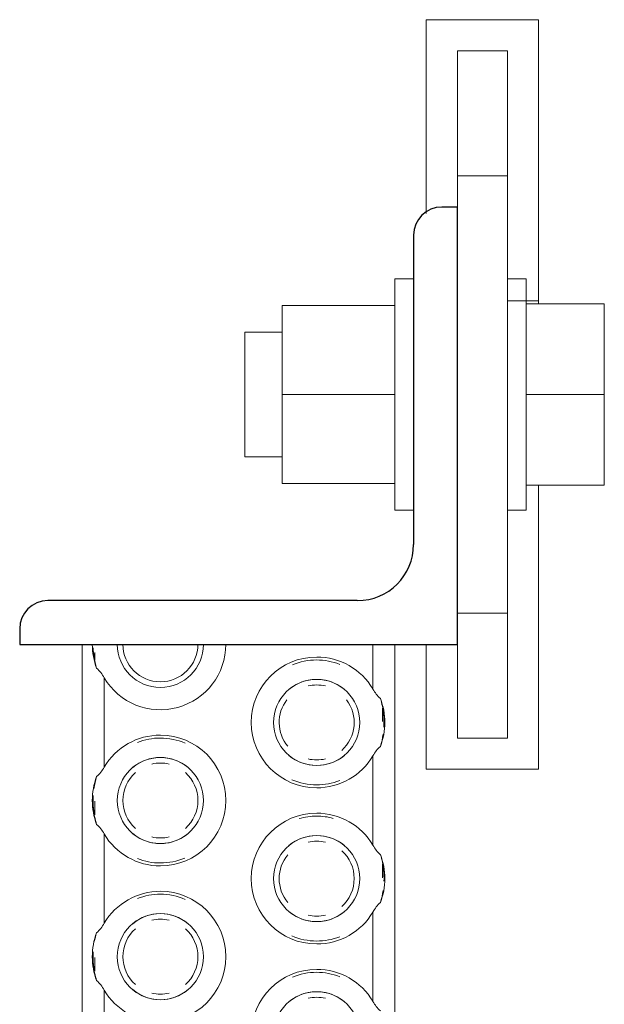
# Model space of a CAD drawing. Header units: millimetres. Extents: x 198345 to 441227, y -23587 to 80066.
# Tile 68 of 79: x 376432 to 376525, y 62717 to 62875. Entities that reach past the tile are written whole.
import ezdxf

# ---------------------------------------------------------------- set-up
doc = ezdxf.new("R2010")
doc.units = ezdxf.units.MM
doc.layers.add('CA_IMPORTY18', color=8, linetype='Continuous', lineweight=9)
doc.layers.add('CA_REZY', color=1, linetype='Continuous', lineweight=25)

# ---------------------------------------------------------------- blocks, each defined once
blk = doc.blocks.new('ocelová kce final - 11542_003_OK-HALA_TaO-2_ET_AciS_2025-05-29_upr_dwg-2597525-PŮDORYS _6_160 _ vestavek V9')
at = {"layer": 'CA_IMPORTY18', "color": 57}
for p, q in [((264700, 62875), (264700, 62843.96)), ((264718, 62875), (264700, 62875)), ((264718, 62829.52), (264718, 62875)), ((264705, 62870), (264705, 62850)), ((264713, 62870), (264705, 62870)), ((264713, 62850), (264713, 62870)), ((264705, 62850), (264705, 62845)), ((264713, 62850), (264705, 62850)), ((264713, 62780), (264713, 62850)), ((264698, 62833.5), (264695, 62833.5)), ((264695, 62831.17), (264695, 62833.5)), ((264695, 62796.5), (264695, 62833.5)), ((264716, 62833.5), (264713, 62833.5)), ((264716, 62833.5), (264716, 62830.5)), ((264716, 62833.5), (264716, 62796.5)), ((264713, 62830), (264718, 62830)), ((264713, 62830), (264718, 62830)), ((264677, 62829.27), (264677, 62815)), ((264695, 62829.27), (264677, 62829.27)), ((264716, 62829.52), (264716, 62828.08)), ((264728.5, 62829.52), (264716, 62829.52)), ((264728.5, 62815), (264728.5, 62829.52)), ((264677, 62825), (264671, 62825)), ((264671, 62805), (264671, 62825)), ((264677, 62815), (264677, 62800.73)), ((264695, 62815), (264677, 62815)), ((264728.5, 62815), (264716, 62815)), ((264728.5, 62800.48), (264728.5, 62815)), ((264671, 62805), (264677, 62805)), ((264695, 62800.73), (264695, 62801.92)), ((264695, 62800.73), (264677, 62800.73)), ((264728.5, 62800.48), (264716, 62800.48)), ((264718, 62755), (264718, 62800.48)), ((264695, 62796.5), (264695, 62799.87)), ((264716, 62798.83), (264716, 62796.5)), ((264695, 62796.5), (264698, 62796.5)), ((264713, 62796.5), (264716, 62796.5)), ((264705, 62780), (264713, 62780)), ((264713, 62760), (264713, 62780)), ((264645, 62775), (264645, 62375)), ((264645, 62775), (264645, 62375)), ((264691.5, 62767.85), (264691.5, 62775)), ((264695, 62375), (264695, 62775)), ((264695, 62375), (264695, 62775)), ((264700, 62775), (264700, 62755)), ((264705, 62775), (264705, 62760)), ((264647, 62772.51), (264647, 62773.69)), ((264647, 62772.51), (264647, 62773.69)), ((264647, 62772.51), (264647, 62773.69)), ((264647, 62772.51), (264647, 62773.69)), ((264647, 62772.51), (264647, 62773.69)), ((264647, 62772.51), (264647, 62773.69)), ((264647, 62772.51), (264647, 62773.69)), ((264648.5, 62769.65), (264648.5, 62755.35)), ((264693, 62762.63), (264693, 62764.81)), ((264693, 62762.63), (264693, 62764.81)), ((264693, 62762.63), (264693, 62764.81)), ((264693, 62762.63), (264693, 62764.81)), ((264693, 62762.63), (264693, 62764.81)), ((264693, 62762.63), (264693, 62764.81)), ((264693, 62762.63), (264693, 62764.81)), ((264713, 62760), (264705, 62760)), ((264691.5, 62742.85), (264691.5, 62757.15)), ((264700, 62755), (264718, 62755)), ((264647, 62747.69), (264647, 62749.87)), ((264647, 62747.69), (264647, 62749.87)), ((264647, 62747.69), (264647, 62749.87)), ((264647, 62747.69), (264647, 62749.87)), ((264647, 62747.69), (264647, 62749.87)), ((264647, 62747.69), (264647, 62749.87)), ((264647, 62747.69), (264647, 62749.87)), ((264648.5, 62744.65), (264648.5, 62730.35)), ((264693, 62737.63), (264693, 62739.81)), ((264693, 62737.63), (264693, 62739.81)), ((264693, 62737.63), (264693, 62739.81)), ((264693, 62737.63), (264693, 62739.81)), ((264693, 62737.63), (264693, 62739.81)), ((264693, 62737.63), (264693, 62739.81)), ((264693, 62737.63), (264693, 62739.81)), ((264691.5, 62717.85), (264691.5, 62732.15)), ((264647, 62722.69), (264647, 62724.87)), ((264647, 62722.69), (264647, 62724.87)), ((264647, 62722.69), (264647, 62724.87)), ((264647, 62722.69), (264647, 62724.87)), ((264647, 62722.69), (264647, 62724.87)), ((264647, 62722.69), (264647, 62724.87)), ((264647, 62722.69), (264647, 62724.87)), ((264648.5, 62719.65), (264648.5, 62705.35))]:
    blk.add_line(p, q, dxfattribs=at)
for centre, radius, start, end in [((264657.5, 62775), 10.89, 180, 200.6085), ((264657.5, 62775), 10.47, 210.7481, 0), ((264657.5, 62775), 6.89, 180, 0), ((264657.5, 62775), 6, 180, 0), ((264657.5, 62775), 6, 180, 0), ((264657.5, 62775), 6, 180, 0), ((264657.5, 62775), 6, 180, 0), ((264657.5, 62775), 6, 180, 0), ((264657.5, 62775), 6, 180, 0), ((264657.5, 62775), 6, 180, 0), ((264682.5, 62762.5), 10.47, 90, 270), ((264682.5, 62762.5), 10, 90, 112.8565), ((264682.5, 62762.5), 10, 90, 112.8565), ((264682.5, 62762.5), 10, 90, 112.8565), ((264682.5, 62762.5), 10, 90, 112.8565), ((264682.5, 62762.5), 10, 90, 112.8565), ((264682.5, 62762.5), 10, 90, 112.8565), ((264682.5, 62762.5), 10, 90, 112.8565), ((264682.5, 62762.5), 10.47, 30.7481, 90), ((264682.5, 62762.5), 10, 68.4239, 90), ((264682.5, 62762.5), 10, 68.4239, 90), ((264682.5, 62762.5), 10, 68.4239, 90), ((264682.5, 62762.5), 10, 68.4239, 90), ((264682.5, 62762.5), 10, 68.4239, 90), ((264682.5, 62762.5), 10, 68.4239, 90), ((264682.5, 62762.5), 10, 68.4239, 90), ((264682.5, 62762.5), 6.89, 90, 270), ((264682.5, 62762.5), 6.89, 90, 130), ((264682.5, 62762.5), 6.89, 90, 130), ((264682.5, 62762.5), 6.89, 90, 130), ((264682.5, 62762.5), 6.89, 90, 130), ((264682.5, 62762.5), 6.89, 90, 130), ((264682.5, 62762.5), 6.89, 90, 130), ((264682.5, 62762.5), 6, 90, 103.3624), ((264682.5, 62762.5), 6, 90, 103.3624), ((264682.5, 62762.5), 6, 90, 103.3624), ((264682.5, 62762.5), 6, 90, 103.3624), ((264682.5, 62762.5), 6, 90, 103.3624), ((264682.5, 62762.5), 6, 90, 103.3624), ((264682.5, 62762.5), 6, 90, 103.3624), ((264682.5, 62762.5), 6.89, 270, 90), ((264682.5, 62762.5), 6.89, 50, 90), ((264682.5, 62762.5), 6.89, 50, 90), ((264682.5, 62762.5), 6.89, 50, 90), ((264682.5, 62762.5), 6.89, 50, 90), ((264682.5, 62762.5), 6.89, 50, 90), ((264682.5, 62762.5), 6.89, 50, 90), ((264682.5, 62762.5), 6, 76.6284, 90), ((264682.5, 62762.5), 6, 76.6284, 90), ((264682.5, 62762.5), 6, 76.6284, 90), ((264682.5, 62762.5), 6, 76.6284, 90), ((264682.5, 62762.5), 6, 76.6284, 90), ((264682.5, 62762.5), 6, 76.6284, 90), ((264682.5, 62762.5), 6, 76.6284, 90), ((264682.5, 62762.5), 6, 142.6538, 219.5962), ((264682.5, 62762.5), 6, 142.6538, 219.5962), ((264682.5, 62762.5), 6, 142.6538, 219.5962), ((264682.5, 62762.5), 6, 142.6538, 219.5962), ((264682.5, 62762.5), 6, 142.6538, 219.5962), ((264682.5, 62762.5), 6, 142.6538, 219.5962), ((264682.5, 62762.5), 6, 142.6538, 219.5962), ((264682.5, 62762.5), 6, 311.8839, 37.3341), ((264682.5, 62762.5), 6, 311.8839, 37.3341), ((264682.5, 62762.5), 6, 311.8839, 37.3341), ((264682.5, 62762.5), 6, 311.8839, 37.3341), ((264682.5, 62762.5), 6, 311.8839, 37.3341), ((264682.5, 62762.5), 6, 311.8839, 37.3341), ((264682.5, 62762.5), 6, 311.8839, 37.3341), ((264682.5, 62762.5), 10.89, 339.3915, 20.6085), ((264657.5, 62750), 10.47, 90, 149.2519), ((264657.5, 62750), 10, 90, 111.5519), ((264657.5, 62750), 10, 90, 111.5519), ((264657.5, 62750), 10, 90, 111.5519), ((264657.5, 62750), 10, 90, 111.5519), ((264657.5, 62750), 10, 90, 111.5519), ((264657.5, 62750), 10, 90, 111.5519), ((264657.5, 62750), 10, 90, 111.5519), ((264657.5, 62750), 10.47, 270, 90), ((264657.5, 62750), 10, 66.5898, 90), ((264657.5, 62750), 10, 66.5898, 90), ((264657.5, 62750), 10, 66.5898, 90), ((264657.5, 62750), 10, 66.5898, 90), ((264657.5, 62750), 10, 66.5898, 90), ((264657.5, 62750), 10, 66.5898, 90), ((264657.5, 62750), 10, 66.5898, 90), ((264657.5, 62750), 6.89, 90, 270), ((264657.5, 62750), 6.89, 90, 130), ((264657.5, 62750), 6.89, 90, 130), ((264657.5, 62750), 6.89, 90, 130), ((264657.5, 62750), 6.89, 90, 130), ((264657.5, 62750), 6.89, 90, 130), ((264657.5, 62750), 6.89, 90, 130), ((264657.5, 62750), 6, 90, 103.3624), ((264657.5, 62750), 6, 90, 103.3624), ((264657.5, 62750), 6, 90, 103.3624), ((264657.5, 62750), 6, 90, 103.3624), ((264657.5, 62750), 6, 90, 103.3624), ((264657.5, 62750), 6, 90, 103.3624), ((264657.5, 62750), 6, 90, 103.3624), ((264657.5, 62750), 6.89, 270, 90), ((264657.5, 62750), 6.89, 50, 90), ((264657.5, 62750), 6.89, 50, 90), ((264657.5, 62750), 6.89, 50, 90), ((264657.5, 62750), 6.89, 50, 90), ((264657.5, 62750), 6.89, 50, 90), ((264657.5, 62750), 6.89, 50, 90), ((264657.5, 62750), 6, 76.6284, 90), ((264657.5, 62750), 6, 76.6284, 90), ((264657.5, 62750), 6, 76.6284, 90), ((264657.5, 62750), 6, 76.6284, 90), ((264657.5, 62750), 6, 76.6284, 90), ((264657.5, 62750), 6, 76.6284, 90), ((264657.5, 62750), 6, 76.6284, 90), ((264682.5, 62762.5), 6.89, 230, 270), ((264682.5, 62762.5), 6.89, 230, 270), ((264682.5, 62762.5), 6.89, 230, 270), ((264682.5, 62762.5), 6.89, 230, 270), ((264682.5, 62762.5), 6.89, 230, 270), ((264682.5, 62762.5), 6.89, 230, 270), ((264682.5, 62762.5), 6, 256.6284, 270), ((264682.5, 62762.5), 6, 256.6284, 270), ((264682.5, 62762.5), 6, 256.6284, 270), ((264682.5, 62762.5), 6, 256.6284, 270), ((264682.5, 62762.5), 6, 256.6284, 270), ((264682.5, 62762.5), 6, 256.6284, 270), ((264682.5, 62762.5), 6, 256.6284, 270), ((264682.5, 62762.5), 6.89, 270, 310), ((264682.5, 62762.5), 6.89, 270, 310), ((264682.5, 62762.5), 6.89, 270, 310), ((264682.5, 62762.5), 6.89, 270, 310), ((264682.5, 62762.5), 6.89, 270, 310), ((264682.5, 62762.5), 6.89, 270, 310), ((264682.5, 62762.5), 10.47, 270, 329.2519), ((264682.5, 62762.5), 6, 270, 283.3624), ((264682.5, 62762.5), 6, 270, 283.3624), ((264682.5, 62762.5), 6, 270, 283.3624), ((264682.5, 62762.5), 6, 270, 283.3624), ((264682.5, 62762.5), 6, 270, 283.3624), ((264682.5, 62762.5), 6, 270, 283.3624), ((264682.5, 62762.5), 6, 270, 283.3624), ((264657.5, 62750), 6, 131.8839, 228.1209), ((264657.5, 62750), 6, 131.8839, 228.1209), ((264657.5, 62750), 6, 131.8839, 228.1209), ((264657.5, 62750), 6, 131.8839, 228.1209), ((264657.5, 62750), 6, 131.8839, 228.1209), ((264657.5, 62750), 6, 131.8839, 228.1209), ((264657.5, 62750), 6, 131.8839, 228.1209), ((264657.5, 62750), 6, 311.8839, 48.1209), ((264657.5, 62750), 6, 311.8839, 48.1209), ((264657.5, 62750), 6, 311.8839, 48.1209), ((264657.5, 62750), 6, 311.8839, 48.1209), ((264657.5, 62750), 6, 311.8839, 48.1209), ((264657.5, 62750), 6, 311.8839, 48.1209), ((264657.5, 62750), 6, 311.8839, 48.1209), ((264657.5, 62750), 10.89, 159.3915, 200.6085), ((264682.5, 62762.5), 10, 246.5422, 270), ((264682.5, 62762.5), 10, 246.5422, 270), ((264682.5, 62762.5), 10, 246.5422, 270), ((264682.5, 62762.5), 10, 246.5422, 270), ((264682.5, 62762.5), 10, 246.5422, 270), ((264682.5, 62762.5), 10, 246.5422, 270), ((264682.5, 62762.5), 10, 246.5422, 270), ((264682.5, 62762.5), 10, 270, 291.5787), ((264682.5, 62762.5), 10, 270, 291.5787), ((264682.5, 62762.5), 10, 270, 291.5787), ((264682.5, 62762.5), 10, 270, 291.5787), ((264682.5, 62762.5), 10, 270, 291.5787), ((264682.5, 62762.5), 10, 270, 291.5787), ((264682.5, 62762.5), 10, 270, 291.5787), ((264682.5, 62737.5), 10.47, 90, 270), ((264682.5, 62737.5), 10, 90, 106.289), ((264682.5, 62737.5), 10, 90, 106.289), ((264682.5, 62737.5), 10, 90, 106.289), ((264682.5, 62737.5), 10, 90, 106.289), ((264682.5, 62737.5), 10, 90, 106.289), ((264682.5, 62737.5), 10, 90, 106.289), ((264682.5, 62737.5), 10, 90, 106.289), ((264682.5, 62737.5), 10.47, 30.7481, 90), ((264682.5, 62737.5), 10, 74.6669, 90), ((264682.5, 62737.5), 10, 74.6669, 90), ((264682.5, 62737.5), 10, 74.6669, 90), ((264682.5, 62737.5), 10, 74.6669, 90), ((264682.5, 62737.5), 10, 74.6669, 90), ((264682.5, 62737.5), 10, 74.6669, 90), ((264682.5, 62737.5), 10, 74.6669, 90), ((264657.5, 62750), 10.47, 210.7481, 270), ((264657.5, 62750), 6.89, 230, 270), ((264657.5, 62750), 6.89, 230, 270), ((264657.5, 62750), 6.89, 230, 270), ((264657.5, 62750), 6.89, 230, 270), ((264657.5, 62750), 6.89, 230, 270), ((264657.5, 62750), 6.89, 230, 270), ((264657.5, 62750), 6, 256.6284, 270), ((264657.5, 62750), 6, 256.6284, 270), ((264657.5, 62750), 6, 256.6284, 270), ((264657.5, 62750), 6, 256.6284, 270), ((264657.5, 62750), 6, 256.6284, 270), ((264657.5, 62750), 6, 256.6284, 270), ((264657.5, 62750), 6, 256.6284, 270), ((264657.5, 62750), 6.89, 270, 310), ((264657.5, 62750), 6.89, 270, 310), ((264657.5, 62750), 6.89, 270, 310), ((264657.5, 62750), 6.89, 270, 310), ((264657.5, 62750), 6.89, 270, 310), ((264657.5, 62750), 6.89, 270, 310), ((264657.5, 62750), 6, 270, 283.3624), ((264657.5, 62750), 6, 270, 283.3624), ((264657.5, 62750), 6, 270, 283.3624), ((264657.5, 62750), 6, 270, 283.3624), ((264657.5, 62750), 6, 270, 283.3624), ((264657.5, 62750), 6, 270, 283.3624), ((264657.5, 62750), 6, 270, 283.3624), ((264682.5, 62737.5), 6.89, 90, 270), ((264682.5, 62737.5), 6.89, 90, 130), ((264682.5, 62737.5), 6.89, 90, 130), ((264682.5, 62737.5), 6.89, 90, 130), ((264682.5, 62737.5), 6.89, 90, 130), ((264682.5, 62737.5), 6.89, 90, 130), ((264682.5, 62737.5), 6.89, 90, 130), ((264682.5, 62737.5), 6, 90, 103.3624), ((264682.5, 62737.5), 6, 90, 103.3624), ((264682.5, 62737.5), 6, 90, 103.3624), ((264682.5, 62737.5), 6, 90, 103.3624), ((264682.5, 62737.5), 6, 90, 103.3624), ((264682.5, 62737.5), 6, 90, 103.3624), ((264682.5, 62737.5), 6, 90, 103.3624), ((264682.5, 62737.5), 6.89, 270, 90), ((264682.5, 62737.5), 6.89, 50, 90), ((264682.5, 62737.5), 6.89, 50, 90), ((264682.5, 62737.5), 6.89, 50, 90), ((264682.5, 62737.5), 6.89, 50, 90), ((264682.5, 62737.5), 6.89, 50, 90), ((264682.5, 62737.5), 6.89, 50, 90), ((264682.5, 62737.5), 6, 76.6284, 90), ((264682.5, 62737.5), 6, 76.6284, 90), ((264682.5, 62737.5), 6, 76.6284, 90), ((264682.5, 62737.5), 6, 76.6284, 90), ((264682.5, 62737.5), 6, 76.6284, 90), ((264682.5, 62737.5), 6, 76.6284, 90), ((264682.5, 62737.5), 6, 76.6284, 90), ((264682.5, 62737.5), 6, 311.8839, 48.1209), ((264682.5, 62737.5), 6, 311.8839, 48.1209), ((264682.5, 62737.5), 6, 311.8839, 48.1209), ((264682.5, 62737.5), 6, 311.8839, 48.1209), ((264682.5, 62737.5), 6, 311.8839, 48.1209), ((264682.5, 62737.5), 6, 311.8839, 48.1209), ((264682.5, 62737.5), 6, 311.8839, 48.1209), ((264657.5, 62750), 10, 248.3971, 270), ((264657.5, 62750), 10, 248.3971, 270), ((264657.5, 62750), 10, 248.3971, 270), ((264657.5, 62750), 10, 248.3971, 270), ((264657.5, 62750), 10, 248.3971, 270), ((264657.5, 62750), 10, 248.3971, 270), ((264657.5, 62750), 10, 248.3971, 270), ((264657.5, 62750), 10, 270, 292.8911), ((264657.5, 62750), 10, 270, 292.8911), ((264657.5, 62750), 10, 270, 292.8911), ((264657.5, 62750), 10, 270, 292.8911), ((264657.5, 62750), 10, 270, 292.8911), ((264657.5, 62750), 10, 270, 292.8911), ((264657.5, 62750), 10, 270, 292.8911), ((264682.5, 62737.5), 6, 140.3922, 219.5962), ((264682.5, 62737.5), 6, 140.3922, 219.5962), ((264682.5, 62737.5), 6, 140.3922, 219.5962), ((264682.5, 62737.5), 6, 140.3922, 219.5962), ((264682.5, 62737.5), 6, 140.3922, 219.5962), ((264682.5, 62737.5), 6, 140.3922, 219.5962), ((264682.5, 62737.5), 6, 140.3922, 219.5962), ((264682.5, 62737.5), 10.89, 339.3915, 20.6085), ((264657.5, 62725), 10.47, 90, 149.2519), ((264657.5, 62725), 10.47, 270, 90), ((264657.5, 62725), 10, 90, 111.5519), ((264657.5, 62725), 10, 90, 111.5519), ((264657.5, 62725), 10, 90, 111.5519), ((264657.5, 62725), 10, 90, 111.5519), ((264657.5, 62725), 10, 90, 111.5519), ((264657.5, 62725), 10, 90, 111.5519), ((264657.5, 62725), 10, 90, 111.5519), ((264657.5, 62725), 10, 66.5898, 90), ((264657.5, 62725), 10, 66.5898, 90), ((264657.5, 62725), 10, 66.5898, 90), ((264657.5, 62725), 10, 66.5898, 90), ((264657.5, 62725), 10, 66.5898, 90), ((264657.5, 62725), 10, 66.5898, 90), ((264657.5, 62725), 10, 66.5898, 90), ((264657.5, 62725), 6.89, 90, 270), ((264657.5, 62725), 6.89, 90, 130), ((264657.5, 62725), 6.89, 90, 130), ((264657.5, 62725), 6.89, 90, 130), ((264657.5, 62725), 6.89, 90, 130), ((264657.5, 62725), 6.89, 90, 130), ((264657.5, 62725), 6.89, 90, 130), ((264657.5, 62725), 6, 90, 103.3624), ((264657.5, 62725), 6, 90, 103.3624), ((264657.5, 62725), 6, 90, 103.3624), ((264657.5, 62725), 6, 90, 103.3624), ((264657.5, 62725), 6, 90, 103.3624), ((264657.5, 62725), 6, 90, 103.3624), ((264657.5, 62725), 6, 90, 103.3624), ((264657.5, 62725), 6.89, 270, 90), ((264657.5, 62725), 6.89, 50, 90), ((264657.5, 62725), 6.89, 50, 90), ((264657.5, 62725), 6.89, 50, 90), ((264657.5, 62725), 6.89, 50, 90), ((264657.5, 62725), 6.89, 50, 90), ((264657.5, 62725), 6.89, 50, 90), ((264657.5, 62725), 6, 76.6284, 90), ((264657.5, 62725), 6, 76.6284, 90), ((264657.5, 62725), 6, 76.6284, 90), ((264657.5, 62725), 6, 76.6284, 90), ((264657.5, 62725), 6, 76.6284, 90), ((264657.5, 62725), 6, 76.6284, 90), ((264657.5, 62725), 6, 76.6284, 90), ((264682.5, 62737.5), 6.89, 230, 270), ((264682.5, 62737.5), 6.89, 230, 270), ((264682.5, 62737.5), 6.89, 230, 270), ((264682.5, 62737.5), 6.89, 230, 270), ((264682.5, 62737.5), 6.89, 230, 270), ((264682.5, 62737.5), 6.89, 230, 270), ((264682.5, 62737.5), 6, 256.6284, 270), ((264682.5, 62737.5), 6, 256.6284, 270), ((264682.5, 62737.5), 6, 256.6284, 270), ((264682.5, 62737.5), 6, 256.6284, 270), ((264682.5, 62737.5), 6, 256.6284, 270), ((264682.5, 62737.5), 6, 256.6284, 270), ((264682.5, 62737.5), 6, 256.6284, 270), ((264682.5, 62737.5), 6.89, 270, 310), ((264682.5, 62737.5), 6.89, 270, 310), ((264682.5, 62737.5), 6.89, 270, 310), ((264682.5, 62737.5), 6.89, 270, 310), ((264682.5, 62737.5), 6.89, 270, 310), ((264682.5, 62737.5), 6.89, 270, 310), ((264682.5, 62737.5), 10.47, 270, 329.2519), ((264682.5, 62737.5), 6, 270, 283.3624), ((264682.5, 62737.5), 6, 270, 283.3624), ((264682.5, 62737.5), 6, 270, 283.3624), ((264682.5, 62737.5), 6, 270, 283.3624), ((264682.5, 62737.5), 6, 270, 283.3624), ((264682.5, 62737.5), 6, 270, 283.3624), ((264682.5, 62737.5), 6, 270, 283.3624), ((264657.5, 62725), 6, 131.8839, 228.1209), ((264657.5, 62725), 6, 131.8839, 228.1209), ((264657.5, 62725), 6, 131.8839, 228.1209), ((264657.5, 62725), 6, 131.8839, 228.1209), ((264657.5, 62725), 6, 131.8839, 228.1209), ((264657.5, 62725), 6, 131.8839, 228.1209), ((264657.5, 62725), 6, 131.8839, 228.1209), ((264657.5, 62725), 6, 311.8839, 48.1209), ((264657.5, 62725), 6, 311.8839, 48.1209), ((264657.5, 62725), 6, 311.8839, 48.1209), ((264657.5, 62725), 6, 311.8839, 48.1209), ((264657.5, 62725), 6, 311.8839, 48.1209), ((264657.5, 62725), 6, 311.8839, 48.1209), ((264657.5, 62725), 6, 311.8839, 48.1209), ((264657.5, 62725), 10.89, 159.3915, 200.6085), ((264682.5, 62737.5), 10, 246.5422, 270), ((264682.5, 62737.5), 10, 246.5422, 270), ((264682.5, 62737.5), 10, 246.5422, 270), ((264682.5, 62737.5), 10, 246.5422, 270), ((264682.5, 62737.5), 10, 246.5422, 270), ((264682.5, 62737.5), 10, 246.5422, 270), ((264682.5, 62737.5), 10, 246.5422, 270), ((264682.5, 62737.5), 10, 270, 291.5787), ((264682.5, 62737.5), 10, 270, 291.5787), ((264682.5, 62737.5), 10, 270, 291.5787), ((264682.5, 62737.5), 10, 270, 291.5787), ((264682.5, 62737.5), 10, 270, 291.5787), ((264682.5, 62737.5), 10, 270, 291.5787), ((264682.5, 62737.5), 10, 270, 291.5787), ((264682.5, 62712.5), 10.47, 90, 270), ((264682.5, 62712.5), 10.47, 30.7481, 90), ((264682.5, 62712.5), 10, 90, 112.8565), ((264682.5, 62712.5), 10, 90, 112.8565), ((264682.5, 62712.5), 10, 90, 112.8565), ((264682.5, 62712.5), 10, 90, 112.8565), ((264682.5, 62712.5), 10, 90, 112.8565), ((264682.5, 62712.5), 10, 90, 112.8565), ((264682.5, 62712.5), 10, 90, 112.8565), ((264682.5, 62712.5), 10, 68.4239, 90), ((264682.5, 62712.5), 10, 68.4239, 90), ((264682.5, 62712.5), 10, 68.4239, 90), ((264682.5, 62712.5), 10, 68.4239, 90), ((264682.5, 62712.5), 10, 68.4239, 90), ((264682.5, 62712.5), 10, 68.4239, 90), ((264682.5, 62712.5), 10, 68.4239, 90), ((264657.5, 62725), 10.47, 210.7481, 270), ((264657.5, 62725), 6.89, 230, 270), ((264657.5, 62725), 6.89, 230, 270), ((264657.5, 62725), 6.89, 230, 270), ((264657.5, 62725), 6.89, 230, 270), ((264657.5, 62725), 6.89, 230, 270), ((264657.5, 62725), 6.89, 230, 270), ((264657.5, 62725), 6.89, 270, 310), ((264657.5, 62725), 6.89, 270, 310), ((264657.5, 62725), 6.89, 270, 310), ((264657.5, 62725), 6.89, 270, 310), ((264657.5, 62725), 6.89, 270, 310), ((264657.5, 62725), 6.89, 270, 310), ((264657.5, 62725), 6, 256.6284, 270), ((264657.5, 62725), 6, 256.6284, 270), ((264657.5, 62725), 6, 256.6284, 270), ((264657.5, 62725), 6, 256.6284, 270), ((264657.5, 62725), 6, 256.6284, 270), ((264657.5, 62725), 6, 256.6284, 270), ((264657.5, 62725), 6, 256.6284, 270), ((264657.5, 62725), 6, 270, 283.3624), ((264657.5, 62725), 6, 270, 283.3624), ((264657.5, 62725), 6, 270, 283.3624), ((264657.5, 62725), 6, 270, 283.3624), ((264657.5, 62725), 6, 270, 283.3624), ((264657.5, 62725), 6, 270, 283.3624), ((264657.5, 62725), 6, 270, 283.3624), ((264682.5, 62712.5), 6.89, 90, 270), ((264682.5, 62712.5), 6.89, 90, 130), ((264682.5, 62712.5), 6.89, 90, 130), ((264682.5, 62712.5), 6.89, 90, 130), ((264682.5, 62712.5), 6.89, 90, 130), ((264682.5, 62712.5), 6.89, 90, 130), ((264682.5, 62712.5), 6.89, 90, 130), ((264682.5, 62712.5), 6, 90, 103.3624), ((264682.5, 62712.5), 6, 90, 103.3624), ((264682.5, 62712.5), 6, 90, 103.3624), ((264682.5, 62712.5), 6, 90, 103.3624), ((264682.5, 62712.5), 6, 90, 103.3624), ((264682.5, 62712.5), 6, 90, 103.3624), ((264682.5, 62712.5), 6, 90, 103.3624), ((264682.5, 62712.5), 6.89, 270, 90), ((264682.5, 62712.5), 6.89, 50, 90), ((264682.5, 62712.5), 6.89, 50, 90), ((264682.5, 62712.5), 6.89, 50, 90), ((264682.5, 62712.5), 6.89, 50, 90), ((264682.5, 62712.5), 6.89, 50, 90), ((264682.5, 62712.5), 6.89, 50, 90), ((264682.5, 62712.5), 6, 76.6284, 90), ((264682.5, 62712.5), 6, 76.6284, 90), ((264682.5, 62712.5), 6, 76.6284, 90), ((264682.5, 62712.5), 6, 76.6284, 90), ((264682.5, 62712.5), 6, 76.6284, 90), ((264682.5, 62712.5), 6, 76.6284, 90), ((264682.5, 62712.5), 6, 76.6284, 90)]:
    blk.add_arc(centre, radius, start, end, dxfattribs=at)
for points, knots in [([(264646.75, 62774.42), (264646.77, 62773.97), (264646.87, 62772.87), (264647.11, 62771.79), (264647.3, 62771.17)], [0.148465, 0.148465, 0.148465, 0.148465, 0.5, 1, 1, 1, 1]), ([(264693.24, 62761.72), (264693.28, 62762.41), (264693.25, 62763.98), (264692.95, 62765.51), (264692.7, 62766.33)], [0.4005415, 0.4005415, 0.4005415, 0.4005415, 0.6666667, 1, 1, 1, 1]), ([(264647.3, 62746.17), (264647.04, 62747), (264646.75, 62748.52), (264646.72, 62750.09), (264646.76, 62750.78)], [0, 0, 0, 0, 0.3333333, 0.5994517, 0.5994517, 0.5994517, 0.5994517]), ([(264693.26, 62737.11), (264693.28, 62737.67), (264693.23, 62739.11), (264692.95, 62740.51), (264692.7, 62741.33)], [0.4500928, 0.4500928, 0.4500928, 0.4500928, 0.6666667, 1, 1, 1, 1]), ([(264647.3, 62721.17), (264647.04, 62722), (264646.75, 62723.52), (264646.72, 62725.09), (264646.76, 62725.78)], [0, 0, 0, 0, 0.3333333, 0.5994517, 0.5994517, 0.5994517, 0.5994517])]:
    blk.add_open_spline(points, degree=3, knots=knots, dxfattribs=at)
for points in [[(264646.75, 62774.42), (264646.77, 62773.97), (264646.81, 62773.51), (264646.88, 62773.06)], [(264646.75, 62774.42), (264646.77, 62773.97), (264646.81, 62773.51), (264646.88, 62773.06)], [(264646.75, 62774.42), (264646.77, 62773.97), (264646.81, 62773.51), (264646.88, 62773.06)], [(264646.75, 62774.42), (264646.77, 62773.97), (264646.81, 62773.51), (264646.88, 62773.06)], [(264646.75, 62774.42), (264646.77, 62773.97), (264646.81, 62773.51), (264646.88, 62773.06)], [(264646.75, 62774.42), (264646.77, 62773.97), (264646.81, 62773.51), (264646.88, 62773.06)], [(264647.3, 62771.17), (264647.55, 62770.95), (264647.99, 62770.49), (264648.34, 62769.95), (264648.5, 62769.65)], [(264692.7, 62766.33), (264692.45, 62766.55), (264692.01, 62767.01), (264691.66, 62767.55), (264691.5, 62767.85)], [(264692.7, 62766.33), (264692.45, 62766.55), (264692.01, 62767.01), (264691.66, 62767.55), (264691.5, 62767.85)], [(264692.7, 62766.33), (264692.45, 62766.55), (264692.01, 62767.01), (264691.66, 62767.55), (264691.5, 62767.85)], [(264692.7, 62766.33), (264692.45, 62766.55), (264692.01, 62767.01), (264691.66, 62767.55), (264691.5, 62767.85)], [(264692.7, 62766.33), (264692.45, 62766.55), (264692.01, 62767.01), (264691.66, 62767.55), (264691.5, 62767.85)], [(264692.7, 62766.33), (264692.45, 62766.55), (264692.01, 62767.01), (264691.66, 62767.55), (264691.5, 62767.85)], [(264692.7, 62766.33), (264692.45, 62766.55), (264692.01, 62767.01), (264691.66, 62767.55), (264691.5, 62767.85)], [(264693.24, 62761.72), (264693.28, 62762.41), (264693.27, 62763.11), (264693.2, 62763.8)], [(264693.24, 62761.72), (264693.28, 62762.41), (264693.27, 62763.11), (264693.2, 62763.8)], [(264693.24, 62761.72), (264693.28, 62762.41), (264693.27, 62763.11), (264693.2, 62763.8)], [(264693.24, 62761.72), (264693.28, 62762.41), (264693.27, 62763.11), (264693.2, 62763.8)], [(264693.24, 62761.72), (264693.28, 62762.41), (264693.27, 62763.11), (264693.2, 62763.8)], [(264693.24, 62761.72), (264693.28, 62762.41), (264693.27, 62763.11), (264693.2, 62763.8)], [(264692.7, 62758.67), (264692.89, 62759.3), (264693.03, 62759.95), (264693.13, 62760.61)], [(264691.5, 62757.15), (264691.66, 62757.45), (264692.01, 62757.99), (264692.45, 62758.45), (264692.7, 62758.67)], [(264647.3, 62753.83), (264647.54, 62754.05), (264647.99, 62754.51), (264648.35, 62755.06), (264648.5, 62755.35)], [(264646.87, 62751.89), (264646.96, 62752.55), (264647.1, 62753.19), (264647.3, 62753.83)], [(264646.8, 62748.7), (264646.73, 62749.39), (264646.72, 62750.09), (264646.76, 62750.78)], [(264646.8, 62748.7), (264646.73, 62749.39), (264646.72, 62750.09), (264646.76, 62750.78)], [(264646.8, 62748.7), (264646.73, 62749.39), (264646.72, 62750.09), (264646.76, 62750.78)], [(264646.8, 62748.7), (264646.73, 62749.39), (264646.72, 62750.09), (264646.76, 62750.78)], [(264646.8, 62748.7), (264646.73, 62749.39), (264646.72, 62750.09), (264646.76, 62750.78)], [(264646.8, 62748.7), (264646.73, 62749.39), (264646.72, 62750.09), (264646.76, 62750.78)], [(264648.5, 62744.65), (264648.35, 62744.94), (264647.99, 62745.49), (264647.54, 62745.96), (264647.3, 62746.17)], [(264692.7, 62741.33), (264692.45, 62741.55), (264692.01, 62742.01), (264691.66, 62742.55), (264691.5, 62742.85)], [(264693.26, 62737.11), (264693.28, 62737.67), (264693.26, 62738.24), (264693.2, 62738.8)], [(264693.26, 62737.11), (264693.28, 62737.67), (264693.26, 62738.24), (264693.2, 62738.8)], [(264693.26, 62737.11), (264693.28, 62737.67), (264693.26, 62738.24), (264693.2, 62738.8)], [(264693.26, 62737.11), (264693.28, 62737.67), (264693.26, 62738.24), (264693.2, 62738.8)], [(264693.26, 62737.11), (264693.28, 62737.67), (264693.26, 62738.24), (264693.2, 62738.8)], [(264693.26, 62737.11), (264693.28, 62737.67), (264693.26, 62738.24), (264693.2, 62738.8)], [(264692.7, 62733.67), (264692.89, 62734.3), (264693.03, 62734.95), (264693.13, 62735.61)], [(264691.5, 62732.15), (264691.66, 62732.45), (264692.01, 62732.99), (264692.45, 62733.45), (264692.7, 62733.67)], [(264647.3, 62728.83), (264647.54, 62729.05), (264647.99, 62729.51), (264648.35, 62730.06), (264648.5, 62730.35)], [(264646.96, 62727.46), (264647.05, 62727.92), (264647.16, 62728.38), (264647.3, 62728.83)], [(264646.8, 62723.7), (264646.73, 62724.39), (264646.72, 62725.09), (264646.76, 62725.78)], [(264646.8, 62723.7), (264646.73, 62724.39), (264646.72, 62725.09), (264646.76, 62725.78)], [(264646.8, 62723.7), (264646.73, 62724.39), (264646.72, 62725.09), (264646.76, 62725.78)], [(264646.8, 62723.7), (264646.73, 62724.39), (264646.72, 62725.09), (264646.76, 62725.78)], [(264646.8, 62723.7), (264646.73, 62724.39), (264646.72, 62725.09), (264646.76, 62725.78)], [(264646.8, 62723.7), (264646.73, 62724.39), (264646.72, 62725.09), (264646.76, 62725.78)], [(264648.5, 62719.65), (264648.35, 62719.94), (264647.99, 62720.49), (264647.54, 62720.96), (264647.3, 62721.17)], [(264692.7, 62716.33), (264692.45, 62716.55), (264692.01, 62717.01), (264691.66, 62717.55), (264691.5, 62717.85)]]:
    blk.add_open_spline(points, degree=3, dxfattribs=at)
at = {"layer": 'CA_REZY'}
for p, q in [((264705, 62845), (264702.5, 62845)), ((264705, 62775), (264705, 62845)), ((264698, 62840.5), (264698, 62791)), ((264689, 62782), (264639.5, 62782)), ((264635, 62777.5), (264635, 62775)), ((264635, 62775), (264705, 62775))]:
    blk.add_line(p, q, dxfattribs=at)
for centre, radius, start, end in [((264702.5, 62840.5), 4.5, 90, 180), ((264689, 62791), 9, 270, 0), ((264639.5, 62777.5), 4.5, 90, 180)]:
    blk.add_arc(centre, radius, start, end, dxfattribs=at)
blk = doc.blocks.new('ocelová kce final - ocelová kce final-2597615-PŮDORYS _6_160 _ vestavek V9')
blk.add_blockref('ocelová kce final - 11542_003_OK-HALA_TaO-2_ET_AciS_2025-05-29_upr_dwg-2597525-PŮDORYS _6_160 _ vestavek V9', (0, 0))

msp = doc.modelspace()

# ---------------------------------------------------------------- block references
at = {"layer": 'CA_IMPORTY18', "color": 57}
msp.add_blockref('ocelová kce final - ocelová kce final-2597615-PŮDORYS _6_160 _ vestavek V9', (111796.82, 0), dxfattribs=at)

doc.saveas('drawing.dxf')
